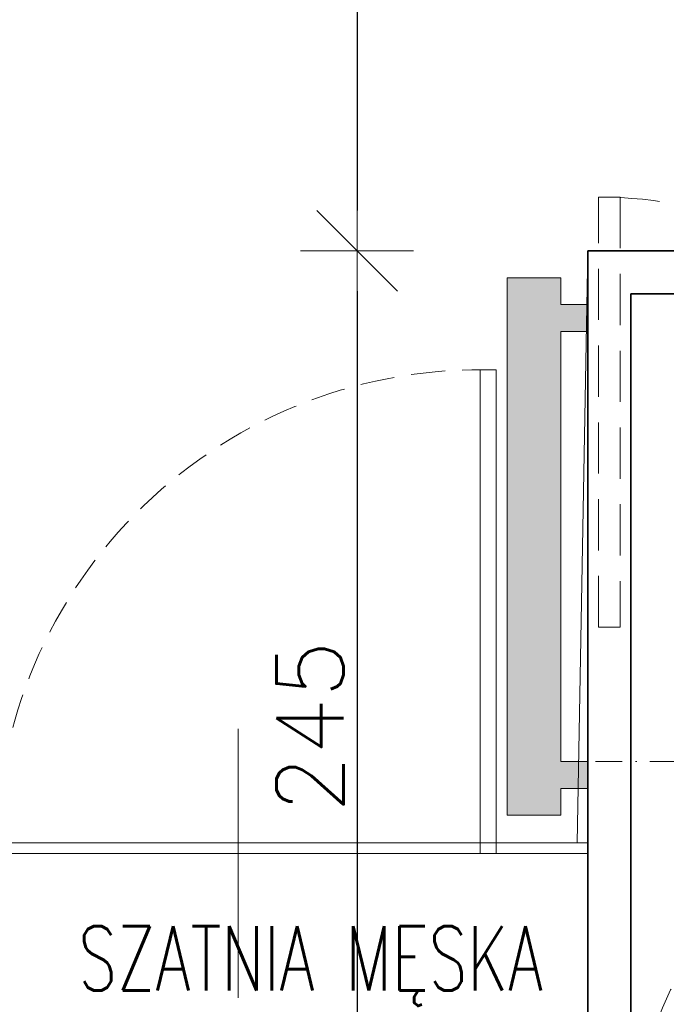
# Model space of a CAD drawing. Header units: millimetres. Extents: x 23192 to 177760, y -399809 to -79279.
# Tile 200 of 256: x 59006 to 59126, y -197951 to -197768. Entities that reach past the tile are written whole.
import ezdxf
from ezdxf.enums import TextEntityAlignment as Align

# ---------------------------------------------------------------- set-up
doc = ezdxf.new("R2010")
doc.units = ezdxf.units.MM
for name, pattern in [('216-500', [2.5, 1.5, -1]), ('HIDDEN', [9.525, 6.35, -3.175]), ('HIDDEN2', [4.7625, 3.175, -1.5875]), ('STRICHPUNKTX2', [2, 1, -0.5, 0, -0.5])]:
    doc.linetypes.add(name, pattern=pattern)
doc.layers.get('0').update_dxf_attribs({"lineweight": 0})
doc.layers.add('!! 0_Istn-grzejniki', color=7, linetype='Continuous', lineweight=0, plot=False)
doc.layers.add('Powierzchnia', color=140, linetype='Continuous', lineweight=5, plot=False)
for name, color, linetype, lineweight in [('!! 0_Opis_pom', 9, 'Continuous', 13), ('!! 2  nowe sciany - remont', 2, 'Continuous', 35), ('!! 2 ZABUDOWA GK-MDF', 54, 'Continuous', 13), ('!! 2_Drzwi - nowe remont', 33, 'Continuous', 9), ('!! 2_wypos-sanitarne', 240, 'Continuous', 9), ('!! wymiary osi', 250, 'Continuous', 9)]:
    doc.layers.add(name, color=color, linetype=linetype, lineweight=lineweight)
doc.layers.add('!! 2_WYBURZENIA DO REMONTU', color=7, linetype='Continuous', lineweight=0, true_color=0x4d4d4d, plot=False)
doc.styles.add('TXT', font='simplex.shx')
doc.dimstyles.new('DIM50', dxfattribs={"dimscale": 5, "dimtxt": 2.5, "dimasz": 1.5, "dimexe": 0, "dimexo": 0, "dimgap": 0.5, "dimtad": 1, "dimdec": 4, "dimrnd": 0.5, "dimdsep": 46, "dimtxsty": 'TXT', "dimblk1": 'TICK1', "dimblk2": 'TICK1', "dimsah": 1, "dimcen": 0, "dimse1": 1, "dimse2": 1, "dimclrd": 1, "dimclre": 7, "dimclrt": 9, "dimadec": 0, "dimazin": 0, "dimtfac": 1, "dimtdec": 4, "dimtmove": 2, "dimatfit": 3, "dimldrblk": 'TICK1', "dimfxl": 1, "dimtolj": 1, "dimarcsym": 0})

# ---------------------------------------------------------------- blocks, each defined once
blk = doc.blocks.new('gvb')
at = {"linetype": 'STRICHPUNKTX2', "ltscale": 5}
for p, q in [((130664.97, 14667.75), (130664.97, 14497.75)), ((130814.97, 14667.75), (130814.97, 14497.75)), ((130654.97, 14657.75), (130824.97, 14657.75)), ((130654.97, 14507.75), (130824.97, 14507.75))]:
    blk.add_line(p, q, dxfattribs=at)
at = {"linetype": '216-500', "ltscale": 5}
for p, q in [((130739.97, 14667.75), (130739.97, 14497.75)), ((130654.97, 14582.75), (130824.97, 14582.75)), ((130705.62, 14537.29), (130705.62, 14578.9))]:
    blk.add_line(p, q, dxfattribs=at)
for points in [[(130727.92, 14612.92), (130709.37, 14612.92)], [(130727.92, 14578.9), (130752.56, 14578.9), (130752.56, 14611.05)], [(130701.49, 14604.79), (130701.49, 14603.03), (130727.92, 14603.03)], [(130727.92, 14603.03), (130727.92, 14588.79)], [(130727.92, 14588.79), (130701.75, 14588.8)], [(130727.92, 14588.79), (130713.68, 14588.79)], [(130705.62, 14578.9), (130737.03, 14578.9)]]:
    blk.add_lwpolyline(points, dxfattribs=at)
blk.add_lwpolyline([(130701.75, 14588.8, 0.400619), (130695.72, 14582.06), (130695.72, 14529.31)], format="xyb", dxfattribs=at)
at = {"linetype": '216-500', "ltscale": 2}
blk.add_lwpolyline([(130713.68, 14588.79), (130713.68, 14588.79)], dxfattribs=at)
at = {"linetype": '216-500', "ltscale": 5}
for centre, radius in [((130739.97, 14582.75), 75), ((130740.04, 14640.53), 11.41), ((130753.4, 14560.11), 30.82), ((130753.4, 14560.11), 29.13)]:
    blk.add_circle(centre, radius, dxfattribs=at)
for centre, radius, start, end in [((130740.13, 14610.57), 12.44, 2.2135, 169.0878), ((130696.81, 14538.09), 8.85, 262.981, 5.2099)]:
    blk.add_arc(centre, radius, start, end, dxfattribs=at)
at = {"linetype": '216-500', "ltscale": 2}
blk.add_arc((130710.53, 14603.91), 9.09, 97.3287, 185.5564, dxfattribs=at)
blk = doc.blocks.new('drzwi giszet')
blk.add_lwpolyline([(68617.39, -194499.27), (68617.39, -194409.27), (68620.39, -194409.27), (68620.39, -194499.27)], close=True)
blk.add_lwpolyline([(68572.43, -194476.09), (68572.43, -194526.09)])
at = {"linetype": 'HIDDEN'}
blk.add_arc((68617.39, -194499.27), 90, 88.0898, 180, dxfattribs=at)
blk = doc.blocks.new('TICK1')
at = {"color": 0}
for p, q in [((0, -1.4), (0, 1.4)), ((0, 0), (-1, 0))]:
    blk.add_line(p, q, dxfattribs=at)
at = {"color": 2}
blk.add_line((-1, -1), (1, 1), dxfattribs=at)
blk = doc.blocks.new('*D3009')
at = {"layer": '!! wymiary osi', "color": 1, "lineweight": -2, "transparency": 16777216}
blk.add_line((59068.66, -197520.63), (59068.66, -197803.63), dxfattribs=at)
at = {"layer": 'DEFPOINTS', "color": 0, "transparency": 16777216}
for p in [(59339.57, -197513.13), (59068.66, -197811.13), (59339.57, -197811.13)]:
    blk.add_point(p, dxfattribs=at)
at = {"layer": '!! wymiary osi', "color": 1, "lineweight": -2, "transparency": 16777216, "xscale": 7.5, "yscale": 7.5, "zscale": 7.5}
for p, rotation in [((59068.66, -197513.13), 90), ((59068.66, -197811.13), 270)]:
    blk.add_blockref('TICK1', p, dxfattribs=dict(at, rotation=rotation))
at = {"layer": '!! wymiary osi', "color": 9, "transparency": 16777216, "insert": (59059.91, -197662.13), "char_height": 12.5, "attachment_point": 5, "rotation": 90, "style": 'TXT'}
blk.add_mtext('\\A1;298', dxfattribs=at)
blk = doc.blocks.new('*D3010')
at = {"layer": '!! wymiary osi', "color": 1, "lineweight": -2, "transparency": 16777216}
blk.add_line((59068.66, -197818.63), (59068.66, -198048.63), dxfattribs=at)
at = {"layer": 'DEFPOINTS', "color": 0, "transparency": 16777216}
for p in [(59339.57, -197811.13), (59068.66, -198056.13), (59111.57, -198056.13)]:
    blk.add_point(p, dxfattribs=at)
at = {"layer": '!! wymiary osi', "color": 1, "lineweight": -2, "transparency": 16777216, "xscale": 7.5, "yscale": 7.5, "zscale": 7.5}
for p, rotation in [((59068.66, -197811.13), 90), ((59068.66, -198056.13), 270)]:
    blk.add_blockref('TICK1', p, dxfattribs=dict(at, rotation=rotation))
at = {"layer": '!! wymiary osi', "color": 9, "transparency": 16777216, "insert": (59059.91, -197899.65), "char_height": 12.5, "attachment_point": 5, "rotation": 90, "style": 'TXT'}
blk.add_mtext('\\A1;245', dxfattribs=at)

msp = doc.modelspace()

# ---------------------------------------------------------------- hatches: boundary and pattern name
at = {"layer": '!! 0_Istn-grzejniki'}
h = msp.add_hatch(color=0, dxfattribs=at)
h.dxf.hatch_style = 1
h.paths.add_polyline_path([(59111.56735, -197911.12747), (59106.56735, -197911.12747), (59106.56735, -197916.12747), (59096.56735, -197916.12747), (59096.56735, -197816.12747), (59106.56735, -197816.12747), (59106.56735, -197821.12747), (59111.56735, -197821.12747), (59111.56735, -197826.12747), (59106.56735, -197826.12747), (59106.56735, -197906.12747), (59111.56735, -197906.12747)])

# ---------------------------------------------------------------- linework, layer by layer
msp.add_lwpolyline([(59111.56735, -197911.12747), (59106.56735, -197911.12747), (59106.56735, -197916.12747), (59096.56735, -197916.12747), (59096.56735, -197816.12747), (59106.56735, -197816.12747), (59106.56735, -197821.12747), (59111.56735, -197821.12747), (59111.56735, -197826.12747), (59106.56735, -197826.12747), (59106.56735, -197906.12747), (59111.56735, -197906.12747)], close=True, dxfattribs=at)
at = {"layer": '!! 2  nowe sciany - remont'}
for points in [[(59339.56735, -197811.12815), (59111.56735, -197811.12813)], [(59111.56735, -198056.12813), (59111.56735, -197811.12813)], [(59339.56735, -197819.12815), (59119.56735, -197819.12815)], [(59119.56735, -198056.12813), (59119.56735, -197819.12815)]]:
    msp.add_lwpolyline(points, dxfattribs=at)
at = {"layer": '!! 2 ZABUDOWA GK-MDF'}
for points in [[(59111.57158, -197921.2311), (59094.53465, -197921.2311)], [(59111.57158, -197923.2311), (59094.53465, -197923.2311)]]:
    msp.add_lwpolyline(points, dxfattribs=at)
at = {"layer": '!! 2_WYBURZENIA DO REMONTU', "linetype": 'HIDDEN2', "ltscale": 3}
msp.add_lwpolyline([(59117.56735, -197801.12813), (59117.56735, -197881.12813), (59113.56735, -197881.12813), (59113.56735, -197801.12813)], close=True, dxfattribs=at)
msp.add_arc((59113.56735, -197881.12813), 80, 0, 90, dxfattribs=at)
at = {"layer": 'Powierzchnia'}
for points in [[(58986.56735, -197921.23143), (59109.56735, -197921.23077), (59111.56735, -197811.12813), (59339.56735, -197811.12813), (59339.56735, -197513.12813), (58986.56735, -197513.12813)], [(59119.56735, -198056.12747), (59339.56735, -198056.12747), (59339.56735, -197837.58832), (59230.56735, -197837.58832), (59230.56735, -197819.12815), (59119.56735, -197819.12815)], [(58986.56735, -198056.12813), (59111.57158, -198056.12813), (59111.57158, -197923.2311), (58986.56735, -197923.2311)]]:
    msp.add_lwpolyline(points, close=True, dxfattribs=at)

# ---------------------------------------------------------------- block references
at = {"layer": '!! 2_Drzwi - nowe remont'}
msp.add_blockref('drzwi giszet', (-9525.85499, -3423.96562), dxfattribs=at)
at = {"layer": '!! 2_wypos-sanitarne', "xscale": -1}
msp.add_blockref('gvb', (189934.53592, -212563.87298), dxfattribs=at)

# ---------------------------------------------------------------- texts
at = {"layer": '!! 0_Opis_pom', "ltscale": 0.7, "style": 'TXT', "width": 0.7}
msp.add_text('SZATNIA MĘSKA', height=12, dxfattribs=at).set_placement((59060.01593, -197948.72293), align=Align.CENTER)

# ---------------------------------------------------------------- dimensions: what is measured, and where the dimension line sits
at = {"layer": '!! wymiary osi'}
dim = msp.add_linear_dim(base=(59068.65939, -197811.12815), p1=(59339.56735, -197513.12813), p2=(59339.56735, -197811.12815), angle=90, dimstyle='DIM50', dxfattribs=at)
dim.commit()
dim.dimension.update_dxf_attribs({"geometry": '*D3009', "text_midpoint": (59059.90939, -197662.12814)})
dim = msp.add_linear_dim(base=(59068.65939, -198056.12813), p1=(59339.56735, -197811.12815), p2=(59111.56735, -198056.12813), angle=90, dimstyle='DIM50', dxfattribs=at)
dim.commit()
dim.dimension.update_dxf_attribs({"geometry": '*D3010', "text_midpoint": (59059.90939, -197899.65318), "dimtype": 160})

doc.saveas('drawing.dxf')
